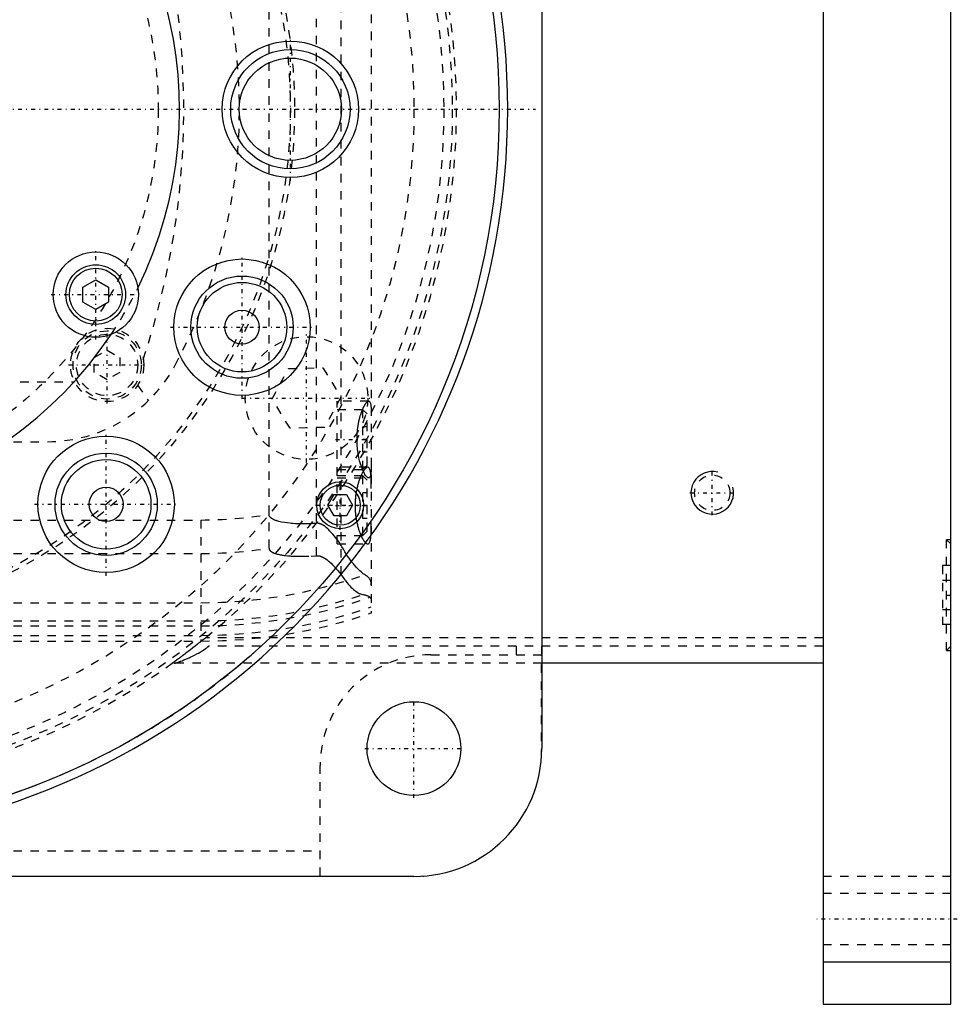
# Model space of a CAD drawing. Extents: x -602 to 139, y -105 to 105.
# Tile 13 of 14: x 29 to 139, y -105 to 10. Entities that reach past the tile are written whole.
import ezdxf

# ---------------------------------------------------------------- set-up
doc = ezdxf.new("R2010")
doc.units = 0
doc.linetypes.add('CENTER', pattern=[1.5, 0.45, -0.5, 0.05, -0.5])
doc.linetypes.add('DASHED', pattern=[2, 1, -1])
for name, color, linetype in [('AM_0', 7, 'CONTINUOUS'), ('AM_10', 7, 'CONTINUOUS'), ('AM_3', 7, 'DASHED'), ('AM_7', 7, 'CENTER')]:
    doc.layers.add(name, color=color, linetype=linetype)

msp = doc.modelspace()

# ---------------------------------------------------------------- linework, layer by layer
at = {"layer": 'AM_0', "color": 7, "linetype": 'CONTINUOUS'}
for p, q in [((123, 105), (123, -105)), ((138, -105), (138, 105)), ((90, 75), (90, -75)), ((36.17, -20.88), (37.67, -20.02)), ((37.67, -20.02), (39.17, -20.88)), ((36.17, -22.62), (36.17, -20.88)), ((39.17, -20.88), (39.17, -22.62)), ((37.67, -23.48), (36.17, -22.62)), ((39.17, -22.62), (37.67, -23.48)), ((64.91, -46.46), (65.63, -45.21)), ((65.63, -45.21), (67.07, -45.21)), ((67.07, -45.21), (67.79, -46.46)), ((65.63, -47.71), (64.91, -46.46)), ((67.79, -46.46), (67.07, -47.71)), ((67.07, -47.71), (65.63, -47.71)), ((123, -65), (90, -65)), ((75, -90), (-75, -90)), ((123, -100), (138, -100)), ((123, -105), (138, -105))]:
    msp.add_line(p, q, dxfattribs=at)
for centre, radius in [((0, 0), 85), ((60.5, 0), 8), ((60.5, 0), 7), ((60.5, 0), 6), ((37.67, -21.75), 5), ((37.67, -21.75), 3.5), ((54.83, -25.57), 8), ((37.67, -21.75), 3.1), ((54.83, -25.57), 6), ((54.83, -25.57), 5.25), ((54.83, -25.57), 2), ((38.89, -46.35), 8), ((38.89, -46.35), 6), ((38.89, -46.35), 5.25), ((66.35, -46.46), 2.75), ((38.89, -46.35), 2), ((66.35, -46.46), 2.35), ((75, -75), 5.5)]:
    msp.add_circle(centre, radius, dxfattribs=at)
for centre, radius, start, end in [((0, 0), 86, 280.3833, 79.6167), ((0, 0), 47.5, 333.7821, 56.2179), ((0, 0), 47.5, 243.7821, 326.2179), ((75, -75), 15, 270, 0)]:
    msp.add_arc(centre, radius, start, end, dxfattribs=at)
at = {"layer": 'AM_10', "color": 7, "linetype": 'CONTINUOUS'}
msp.add_arc((110, -45), 2.5, 75, 15, dxfattribs=at)
at = {"layer": 'AM_3', "color": 6, "linetype": 'DASHED'}
for p, q in [((70, 59.1), (70, -59.1)), ((66.48, -54.6), (66.48, 54.6)), ((63.58, -52.38), (63.58, 52.38)), ((58, -51.49), (58, 51.49)), ((37.5, -29.13), (39, -28.27)), ((39, -28.27), (40.5, -29.13)), ((37.5, -30.87), (37.5, -29.13)), ((40.5, -29.13), (40.5, -30.87)), ((39, -31.73), (37.5, -30.87)), ((40.5, -30.87), (39, -31.73)), ((58.36, -33.98), (60.28, -30.43)), ((60.28, -30.43), (64.32, -30.33)), ((64.32, -30.33), (66.44, -33.77)), ((-49.19, -32), (35.19, -32)), ((42.58, -32.38), (43.84, -34.2)), ((60.47, -37.43), (58.36, -33.98)), ((66.44, -33.77), (64.51, -37.32)), ((69.69, -34.25), (66, -34.25)), ((66, -51), (66, -34.25)), ((69, -35.25), (66, -35.25)), ((69.5, -35.75), (69, -35.25)), ((69, -42.25), (69, -35.25)), ((69.5, -41.75), (69.5, -35.75)), ((64.51, -37.32), (60.47, -37.43)), ((69.5, -37.25), (69, -37.25)), ((-46, -39), (32, -39)), ((69.5, -38.75), (69, -38.75)), ((69.5, -40.25), (69, -40.25)), ((69.59, -42), (66, -42)), ((66, -42.25), (69, -42.25)), ((69, -42.25), (69.5, -41.75)), ((69, -43), (66, -43)), ((66, -43.25), (69.69, -43.25)), ((69.5, -43.5), (69, -43)), ((69, -50), (69, -43)), ((69.5, -49.5), (69.5, -43.5)), ((69.5, -45), (69, -45)), ((69.5, -46.5), (69, -46.5)), ((-340, -48.19), (50, -48.19)), ((50, -48.19), (50, -62.39)), ((69.5, -48), (69, -48)), ((69, -50), (69.5, -49.5)), ((66, -50), (69, -50)), ((138, -51), (137.5, -50.5)), ((138, -50.5), (137.5, -50.5)), ((137.5, -63.5), (137.5, -50.5)), ((66, -51), (69.59, -51)), ((-340, -52.11), (50, -52.11)), ((137, -53.54), (137, -60.46)), ((138, -53.54), (137, -53.54)), ((138, -55.27), (137, -55.27)), ((-340, -57.89), (50, -57.89)), ((138, -58.73), (137, -58.73)), ((-90, -60.02), (50, -60.02)), ((-340, -60.6), (50, -60.6)), ((138, -60.46), (137, -60.46)), ((-90, -61.72), (50, -61.72)), ((123, -62), (50.56, -62)), ((-90, -62.39), (50, -62.39)), ((123, -63), (50.91, -63)), ((87, -63), (87, -64)), ((137.5, -63.5), (138, -63)), ((137.5, -63.5), (138, -63.5)), ((77, -64), (89.96, -64)), ((89.96, -76.12), (89.96, -64)), ((90, -65), (46.64, -65)), ((64, -89.96), (64, -77)), ((-64, -87), (64, -87)), ((64, -89.96), (76.12, -89.96)), ((138, -90), (123, -90)), ((138, -92), (123, -92)), ((123, -98), (138, -98))]:
    msp.add_line(p, q, dxfattribs=at)
for points in [[(68.45, -40.43, 0), (68.45, -40.39, 0), (68.44, -40.31, 0), (68.42, -40.23, 0), (68.42, -40.19, 0), (68.41, -40.15, 0), (68.4, -40.07, 0), (68.39, -39.99, 0), (68.38, -39.91, 0), (68.37, -39.83, 0), (68.37, -39.75, 0), (68.36, -39.71, 0), (68.36, -39.67, 0), (68.35, -39.59, 0), (68.34, -39.51, 0), (68.34, -39.43, 0), (68.33, -39.34, 0), (68.33, -39.26, 0), (68.33, -39.22, 0), (68.33, -39.18, 0), (68.32, -39.1, 0), (68.32, -39.02, 0), (68.32, -38.98, 0), (68.32, -38.94, 0), (68.32, -38.86, 0), (68.32, -38.78, 0), (68.32, -38.74, 0), (68.32, -38.7, 0), (68.32, -38.62, 0), (68.32, -38.54, 0), (68.32, -38.46, 0), (68.32, -38.38, 0), (68.33, -38.3, 0), (68.33, -38.26, 0), (68.33, -38.22, 0), (68.33, -38.13, 0), (68.34, -38.05, 0), (68.35, -37.97, 0), (68.35, -37.89, 0), (68.36, -37.81, 0), (68.36, -37.77, 0), (68.37, -37.73, 0), (68.38, -37.65, 0), (68.38, -37.57, 0), (68.39, -37.49, 0), (68.4, -37.41, 0), (68.42, -37.33, 0), (68.42, -37.29, 0), (68.43, -37.25, 0), (68.44, -37.17, 0), (68.45, -37.09, 0), (68.46, -37.02, 0), (68.48, -36.94, 0), (68.49, -36.86, 0), (68.5, -36.83, 0), (68.51, -36.79, 0), (68.52, -36.71, 0), (68.54, -36.64, 0), (68.55, -36.57, 0), (68.57, -36.5, 0), (68.59, -36.43, 0), (68.59, -36.39, 0), (68.6, -36.36, 0), (68.62, -36.29, 0), (68.64, -36.22, 0), (68.65, -36.19, 0), (68.66, -36.15, 0), (68.67, -36.09, 0), (68.69, -36.02, 0), (68.7, -35.99, 0), (68.71, -35.96, 0), (68.73, -35.9, 0), (68.75, -35.84, 0), (68.77, -35.78, 0), (68.79, -35.72, 0), (68.81, -35.66, 0), (68.82, -35.63, 0), (68.83, -35.6, 0), (68.85, -35.55, 0), (68.87, -35.5, 0), (68.89, -35.44, 0), (68.91, -35.39, 0), (68.93, -35.34, 0), (68.94, -35.31, 0), (68.95, -35.29, 0), (68.97, -35.24, 0), (68.99, -35.19, 0), (69.01, -35.14, 0), (69.03, -35.09, 0), (69.05, -35.05, 0), (69.06, -35.02, 0), (69.07, -35, 0), (69.09, -34.96, 0), (69.12, -34.91, 0), (69.14, -34.87, 0), (69.16, -34.83, 0), (69.18, -34.79, 0), (69.19, -34.77, 0), (69.2, -34.75, 0), (69.22, -34.72, 0), (69.24, -34.68, 0), (69.26, -34.65, 0), (69.28, -34.61, 0), (69.3, -34.58, 0), (69.31, -34.57, 0), (69.33, -34.55, 0), (69.35, -34.52, 0), (69.37, -34.5, 0), (69.38, -34.48, 0), (69.39, -34.47, 0), (69.41, -34.44, 0), (69.42, -34.42, 0), (69.43, -34.41, 0), (69.44, -34.4, 0), (69.46, -34.38, 0), (69.48, -34.36, 0), (69.5, -34.34, 0), (69.52, -34.33, 0), (69.54, -34.31, 0), (69.54, -34.31, 0), (69.55, -34.3, 0), (69.57, -34.29, 0), (69.59, -34.28, 0), (69.6, -34.27, 0), (69.62, -34.26, 0), (69.63, -34.26, 0), (69.64, -34.26, 0), (69.65, -34.25, 0), (69.66, -34.25, 0), (69.68, -34.25, 0), (69.69, -34.25, 0)], [(69.69, -34.25, 0), (69.7, -34.25, 0), (69.74, -34.26, 0), (69.78, -34.28, 0), (69.79, -34.3, 0), (69.81, -34.32, 0), (69.84, -34.36, 0), (69.87, -34.42, 0), (69.89, -34.48, 0), (69.91, -34.56, 0), (69.93, -34.65, 0), (69.94, -34.7, 0), (69.95, -34.75, 0), (69.96, -34.86, 0), (69.97, -34.99, 0), (69.98, -35.11, 0), (69.99, -35.25, 0), (69.99, -35.4, 0), (69.99, -35.47, 0), (70, -35.55, 0), (70, -35.71, 0), (70, -35.87, 0), (70, -35.96, 0)], [(69.69, -43.25, 0), (69.66, -43.25, 0), (69.6, -43.23, 0), (69.54, -43.19, 0), (69.51, -43.16, 0), (69.47, -43.13, 0), (69.4, -43.05, 0), (69.33, -42.96, 0), (69.25, -42.84, 0), (69.18, -42.7, 0), (69.1, -42.55, 0), (69.06, -42.47, 0), (69.02, -42.39, 0), (68.94, -42.21, 0), (68.87, -42.01, 0), (68.8, -41.81, 0), (68.73, -41.59, 0), (68.66, -41.36, 0), (68.63, -41.23, 0), (68.59, -41.11, 0), (68.53, -40.84, 0), (68.5, -40.68, 0), (68.49, -40.64, 0), (68.48, -40.59, 0), (68.48, -40.57, 0), (68.48, -40.54, 0), (68.47, -40.5, 0), (68.46, -40.45, 0), (68.45, -40.43, 0)], [(70, -41.54, 0), (70, -41.63, 0), (70, -41.79, 0), (70, -41.95, 0), (69.99, -42.03, 0), (69.99, -42.1, 0), (69.99, -42.25, 0), (69.98, -42.39, 0), (69.97, -42.51, 0), (69.96, -42.64, 0), (69.95, -42.75, 0), (69.94, -42.8, 0), (69.93, -42.85, 0), (69.91, -42.94, 0), (69.89, -43.02, 0), (69.87, -43.08, 0), (69.84, -43.14, 0), (69.81, -43.18, 0), (69.79, -43.2, 0), (69.78, -43.22, 0), (69.74, -43.24, 0), (69.7, -43.25, 0), (69.69, -43.25, 0)], [(69.59, -42, 0), (69.58, -42, 0), (69.55, -42, 0), (69.52, -42.01, 0), (69.51, -42.02, 0), (69.49, -42.02, 0), (69.46, -42.04, 0), (69.43, -42.06, 0), (69.4, -42.08, 0), (69.37, -42.1, 0), (69.33, -42.13, 0), (69.32, -42.15, 0), (69.3, -42.17, 0), (69.26, -42.2, 0), (69.23, -42.25, 0), (69.19, -42.29, 0), (69.16, -42.34, 0), (69.12, -42.39, 0), (69.1, -42.42, 0), (69.08, -42.45, 0), (69.05, -42.51, 0), (69.01, -42.57, 0), (68.99, -42.6, 0), (68.97, -42.63, 0), (68.93, -42.7, 0), (68.9, -42.77, 0), (68.88, -42.81, 0), (68.86, -42.85, 0), (68.82, -42.92, 0), (68.78, -43, 0), (68.75, -43.09, 0), (68.71, -43.17, 0), (68.68, -43.26, 0), (68.66, -43.3, 0), (68.64, -43.34, 0), (68.61, -43.43, 0), (68.58, -43.53, 0), (68.54, -43.62, 0), (68.51, -43.73, 0), (68.48, -43.83, 0), (68.46, -43.88, 0), (68.45, -43.93, 0), (68.42, -44.04, 0), (68.39, -44.16, 0), (68.36, -44.27, 0), (68.33, -44.39, 0), (68.3, -44.51, 0), (68.29, -44.57, 0), (68.28, -44.63, 0), (68.25, -44.75, 0), (68.23, -44.87, 0), (68.21, -45, 0), (68.19, -45.13, 0), (68.17, -45.26, 0), (68.16, -45.32, 0), (68.15, -45.39, 0), (68.14, -45.52, 0), (68.13, -45.65, 0), (68.12, -45.78, 0), (68.11, -45.91, 0), (68.1, -46.04, 0), (68.1, -46.11, 0), (68.09, -46.17, 0), (68.09, -46.31, 0), (68.09, -46.44, 0), (68.09, -46.5, 0), (68.09, -46.56, 0), (68.09, -46.69, 0), (68.09, -46.83, 0), (68.1, -46.89, 0), (68.1, -46.96, 0), (68.11, -47.09, 0), (68.12, -47.22, 0), (68.13, -47.35, 0), (68.14, -47.48, 0), (68.15, -47.61, 0), (68.16, -47.68, 0), (68.17, -47.74, 0), (68.19, -47.87, 0), (68.21, -48, 0), (68.23, -48.13, 0), (68.25, -48.25, 0), (68.28, -48.37, 0), (68.29, -48.43, 0), (68.3, -48.49, 0), (68.33, -48.61, 0), (68.36, -48.73, 0), (68.39, -48.84, 0), (68.42, -48.96, 0), (68.45, -49.07, 0), (68.46, -49.12, 0), (68.48, -49.17, 0), (68.51, -49.27, 0), (68.54, -49.38, 0), (68.58, -49.47, 0), (68.61, -49.57, 0), (68.64, -49.66, 0), (68.66, -49.7, 0), (68.68, -49.74, 0), (68.71, -49.83, 0), (68.75, -49.91, 0), (68.78, -50, 0), (68.82, -50.08, 0), (68.86, -50.15, 0), (68.88, -50.19, 0), (68.9, -50.23, 0), (68.93, -50.3, 0), (68.97, -50.37, 0), (68.99, -50.4, 0), (69.01, -50.43, 0), (69.05, -50.49, 0), (69.08, -50.55, 0), (69.1, -50.58, 0), (69.12, -50.61, 0), (69.16, -50.66, 0), (69.19, -50.71, 0), (69.23, -50.75, 0), (69.26, -50.8, 0), (69.3, -50.83, 0), (69.32, -50.85, 0), (69.33, -50.87, 0), (69.37, -50.9, 0), (69.4, -50.92, 0), (69.43, -50.94, 0), (69.46, -50.96, 0), (69.49, -50.98, 0), (69.51, -50.98, 0), (69.52, -50.99, 0), (69.55, -51, 0), (69.58, -51, 0), (69.59, -51, 0)], [(70, -44.5, 0), (70, -44.38, 0), (70, -44.13, 0), (70, -43.9, 0), (69.99, -43.78, 0), (69.99, -43.67, 0), (69.99, -43.47, 0), (69.98, -43.27, 0), (69.97, -43.09, 0), (69.96, -42.92, 0), (69.94, -42.75, 0), (69.93, -42.68, 0), (69.92, -42.6, 0), (69.9, -42.47, 0), (69.87, -42.35, 0), (69.84, -42.25, 0), (69.8, -42.17, 0), (69.76, -42.1, 0), (69.74, -42.07, 0), (69.72, -42.05, 0), (69.67, -42.02, 0), (69.62, -42, 0), (69.59, -42, 0)], [(63.58, -48.57, 0), (63.41, -48.58, 0), (63.07, -48.6, 0), (62.74, -48.62, 0), (62.57, -48.62, 0), (62.4, -48.63, 0), (62.07, -48.63, 0), (61.74, -48.63, 0), (61.42, -48.63, 0), (61.1, -48.62, 0), (60.78, -48.6, 0), (60.62, -48.58, 0), (60.46, -48.57, 0), (60.14, -48.54, 0), (59.8, -48.49, 0), (59.46, -48.43, 0), (59.13, -48.35, 0), (58.95, -48.3, 0), (58.9, -48.28, 0), (58.85, -48.27, 0), (58.82, -48.26, 0), (58.8, -48.25, 0), (58.75, -48.23, 0), (58.69, -48.21, 0), (58.67, -48.2, 0), (58.64, -48.19, 0), (58.59, -48.16, 0), (58.54, -48.14, 0), (58.51, -48.13, 0), (58.49, -48.11, 0), (58.44, -48.09, 0), (58.39, -48.06, 0), (58.34, -48.03, 0), (58.3, -48, 0), (58.25, -47.97, 0), (58.23, -47.95, 0), (58.21, -47.93, 0), (58.19, -47.91, 0), (58.18, -47.9, 0), (58.17, -47.9, 0), (58.17, -47.89, 0), (58.17, -47.89, 0), (58.16, -47.88, 0), (58.15, -47.88, 0), (58.15, -47.87, 0), (58.14, -47.86, 0), (58.13, -47.86, 0), (58.13, -47.85, 0), (58.13, -47.85, 0), (58.12, -47.84, 0), (58.12, -47.83, 0), (58.11, -47.83, 0), (58.11, -47.82, 0), (58.1, -47.81, 0), (58.1, -47.81, 0), (58.09, -47.81, 0), (58.09, -47.8, 0), (58.08, -47.79, 0), (58.08, -47.78, 0), (58.07, -47.78, 0), (58.07, -47.77, 0), (58.07, -47.76, 0), (58.07, -47.76, 0), (58.06, -47.75, 0), (58.06, -47.74, 0), (58.05, -47.73, 0), (58.05, -47.73, 0), (58.04, -47.72, 0), (58.04, -47.71, 0), (58.04, -47.71, 0), (58.04, -47.7, 0), (58.03, -47.69, 0), (58.03, -47.69, 0), (58.03, -47.68, 0), (58.03, -47.67, 0), (58.02, -47.67, 0), (58.02, -47.66, 0), (58.02, -47.66, 0), (58.02, -47.65, 0), (58.02, -47.64, 0), (58.01, -47.63, 0), (58.01, -47.62, 0), (58.01, -47.61, 0), (58.01, -47.61, 0), (58.01, -47.6, 0), (58.01, -47.59, 0), (58, -47.58, 0), (58, -47.57, 0), (58, -47.57, 0), (58, -47.56, 0), (58, -47.55, 0), (58, -47.55, 0), (58, -47.54, 0), (58, -47.53, 0), (58, -47.52, 0)], [(69.59, -51, 0), (69.62, -51, 0), (69.67, -50.98, 0), (69.72, -50.95, 0), (69.74, -50.93, 0), (69.76, -50.9, 0), (69.8, -50.83, 0), (69.84, -50.75, 0), (69.87, -50.65, 0), (69.9, -50.53, 0), (69.92, -50.4, 0), (69.93, -50.32, 0), (69.94, -50.25, 0), (69.96, -50.08, 0), (69.97, -49.91, 0), (69.98, -49.73, 0), (69.99, -49.53, 0), (69.99, -49.33, 0), (69.99, -49.22, 0), (70, -49.1, 0), (70, -48.87, 0), (70, -48.62, 0), (70, -48.5, 0)], [(66.48, -51.17, 0), (66.4, -51.06, 0), (66.26, -50.84, 0), (66.11, -50.63, 0), (66.03, -50.53, 0), (65.95, -50.43, 0), (65.8, -50.23, 0), (65.65, -50.04, 0), (65.49, -49.85, 0), (65.34, -49.68, 0), (65.19, -49.52, 0), (65.11, -49.44, 0), (65.03, -49.36, 0), (64.88, -49.22, 0), (64.74, -49.09, 0), (64.58, -48.96, 0), (64.49, -48.89, 0), (64.46, -48.88, 0), (64.43, -48.86, 0), (64.42, -48.85, 0), (64.41, -48.84, 0), (64.38, -48.82, 0), (64.35, -48.8, 0), (64.32, -48.78, 0), (64.29, -48.77, 0), (64.26, -48.75, 0), (64.25, -48.74, 0), (64.24, -48.73, 0), (64.21, -48.72, 0), (64.18, -48.7, 0), (64.16, -48.7, 0), (64.15, -48.69, 0), (64.12, -48.68, 0), (64.08, -48.66, 0), (64.07, -48.66, 0), (64.05, -48.65, 0), (64.02, -48.64, 0), (63.99, -48.63, 0), (63.96, -48.62, 0), (63.93, -48.61, 0), (63.9, -48.6, 0), (63.88, -48.59, 0), (63.86, -48.59, 0), (63.83, -48.58, 0), (63.8, -48.58, 0), (63.76, -48.57, 0), (63.73, -48.57, 0), (63.7, -48.57, 0), (63.68, -48.57, 0), (63.66, -48.57, 0), (63.63, -48.57, 0), (63.6, -48.57, 0), (63.58, -48.57, 0)], [(58, -51.49, 0), (58, -51.5, 0), (58, -51.52, 0), (58, -51.54, 0), (58, -51.55, 0), (58.01, -51.56, 0), (58.01, -51.58, 0), (58.02, -51.6, 0), (58.02, -51.62, 0), (58.03, -51.64, 0), (58.04, -51.66, 0), (58.04, -51.66, 0), (58.05, -51.67, 0), (58.06, -51.69, 0), (58.07, -51.71, 0), (58.08, -51.72, 0), (58.09, -51.74, 0), (58.1, -51.75, 0), (58.11, -51.76, 0), (58.12, -51.77, 0), (58.13, -51.78, 0), (58.15, -51.8, 0), (58.15, -51.81, 0), (58.16, -51.81, 0), (58.17, -51.83, 0), (58.19, -51.84, 0), (58.2, -51.84, 0), (58.2, -51.85, 0), (58.22, -51.86, 0), (58.23, -51.87, 0), (58.25, -51.88, 0), (58.26, -51.89, 0), (58.28, -51.91, 0), (58.29, -51.91, 0), (58.3, -51.92, 0), (58.31, -51.93, 0), (58.33, -51.94, 0), (58.35, -51.95, 0), (58.37, -51.96, 0), (58.38, -51.97, 0), (58.39, -51.97, 0), (58.4, -51.98, 0), (58.42, -51.99, 0), (58.44, -51.99, 0), (58.5, -52.02, 0), (58.61, -52.07, 0), (58.72, -52.11, 0), (58.78, -52.13, 0), (58.83, -52.14, 0), (58.94, -52.18, 0), (59.06, -52.21, 0), (59.17, -52.23, 0), (59.29, -52.26, 0), (59.41, -52.28, 0), (59.47, -52.29, 0), (59.53, -52.3, 0), (59.65, -52.32, 0), (59.77, -52.34, 0), (59.83, -52.35, 0)], [(69.24, -54.6, 0), (69.18, -54.57, 0), (69.06, -54.49, 0), (68.94, -54.39, 0), (68.87, -54.34, 0), (68.8, -54.28, 0), (68.66, -54.16, 0), (68.52, -54.02, 0), (68.37, -53.87, 0), (68.21, -53.71, 0), (68.05, -53.53, 0), (67.97, -53.43, 0), (67.89, -53.34, 0), (67.72, -53.13, 0), (67.56, -52.91, 0), (67.39, -52.68, 0), (67.22, -52.44, 0), (67.05, -52.18, 0), (66.97, -52.04, 0), (66.88, -51.91, 0), (66.72, -51.62, 0), (66.55, -51.33, 0), (66.48, -51.17, 0)], [(59.83, -52.35, 0), (59.94, -52.36, 0), (60.15, -52.38, 0), (60.36, -52.4, 0), (60.46, -52.41, 0), (60.56, -52.42, 0), (60.76, -52.43, 0), (60.96, -52.44, 0), (61.68, -52.45, 0), (62.94, -52.42, 0), (63.58, -52.38, 0)], [(63.58, -52.38, 0), (63.6, -52.38, 0), (63.63, -52.38, 0), (63.66, -52.38, 0), (63.67, -52.38, 0), (63.69, -52.38, 0), (63.72, -52.38, 0), (63.75, -52.38, 0), (63.77, -52.38, 0), (63.8, -52.38, 0), (63.83, -52.39, 0), (63.85, -52.39, 0), (63.86, -52.39, 0), (63.89, -52.4, 0), (63.92, -52.41, 0), (63.95, -52.41, 0), (63.98, -52.42, 0), (64.01, -52.43, 0), (64.02, -52.43, 0), (64.04, -52.44, 0), (64.06, -52.45, 0), (64.09, -52.46, 0), (64.11, -52.46, 0), (64.12, -52.47, 0), (64.15, -52.48, 0), (64.17, -52.49, 0), (64.19, -52.5, 0), (64.2, -52.5, 0), (64.23, -52.51, 0), (64.26, -52.53, 0), (64.28, -52.54, 0), (64.31, -52.55, 0), (64.34, -52.57, 0), (64.35, -52.57, 0), (64.36, -52.58, 0), (64.39, -52.6, 0), (64.41, -52.61, 0), (64.5, -52.66, 0), (64.65, -52.76, 0), (64.81, -52.88, 0), (64.96, -53, 0), (65.04, -53.06, 0), (65.12, -53.13, 0), (65.27, -53.27, 0), (65.43, -53.43, 0), (65.6, -53.59, 0), (65.76, -53.76, 0), (65.92, -53.94, 0), (66, -54.03, 0), (66.08, -54.12, 0), (66.24, -54.31, 0), (66.4, -54.5, 0), (66.48, -54.6, 0)], [(66.48, -54.6, 0), (66.55, -54.72, 0), (66.7, -54.94, 0), (66.85, -55.16, 0), (66.92, -55.26, 0), (67, -55.36, 0), (67.15, -55.55, 0), (67.3, -55.73, 0), (67.46, -55.9, 0), (67.61, -56.06, 0), (67.76, -56.2, 0), (67.83, -56.27, 0), (67.91, -56.33, 0), (68.05, -56.45, 0), (68.19, -56.55, 0), (68.33, -56.65, 0), (68.46, -56.73, 0), (68.59, -56.8, 0), (68.66, -56.82, 0), (68.72, -56.85, 0), (68.84, -56.89, 0), (68.95, -56.92, 0), (69.01, -56.93, 0)], [(70, -55.78, 0), (70, -55.74, 0), (69.99, -55.66, 0), (69.99, -55.58, 0), (69.98, -55.55, 0), (69.97, -55.51, 0), (69.95, -55.44, 0), (69.93, -55.37, 0), (69.9, -55.3, 0), (69.87, -55.23, 0), (69.84, -55.16, 0), (69.82, -55.13, 0), (69.79, -55.1, 0), (69.75, -55.03, 0), (69.7, -54.97, 0), (69.64, -54.91, 0), (69.58, -54.85, 0), (69.51, -54.79, 0), (69.48, -54.76, 0), (69.44, -54.73, 0), (69.37, -54.68, 0), (69.28, -54.63, 0), (69.24, -54.6, 0)], [(69.01, -56.93, 0), (69.06, -56.94, 0), (69.17, -56.96, 0), (69.27, -56.98, 0), (69.32, -56.99, 0), (69.36, -57, 0), (69.45, -57.03, 0), (69.53, -57.06, 0), (69.6, -57.09, 0), (69.67, -57.12, 0), (69.73, -57.15, 0), (69.76, -57.17, 0), (69.79, -57.19, 0), (69.83, -57.23, 0), (69.88, -57.27, 0), (69.91, -57.31, 0), (69.94, -57.36, 0), (69.96, -57.4, 0), (69.97, -57.43, 0), (69.98, -57.45, 0), (69.99, -57.5, 0), (70, -57.55, 0), (70, -57.58, 0)], [(50.56, -62, 0), (50.43, -62.11, 0), (50.16, -62.32, 0), (49.88, -62.54, 0), (49.74, -62.65, 0), (49.61, -62.76, 0), (49.33, -62.98, 0), (49.05, -63.2, 0), (48.77, -63.41, 0), (48.51, -63.62, 0), (48.25, -63.82, 0), (48.12, -63.91, 0), (47.99, -64, 0), (47.85, -64.11, 0), (47.81, -64.14, 0), (47.77, -64.17, 0), (47.76, -64.18, 0), (47.74, -64.2, 0), (47.7, -64.23, 0), (47.66, -64.25, 0), (47.62, -64.28, 0), (47.59, -64.31, 0), (47.55, -64.34, 0), (47.53, -64.35, 0), (47.51, -64.36, 0), (47.48, -64.39, 0), (47.44, -64.42, 0), (47.4, -64.44, 0), (47.37, -64.47, 0), (47.33, -64.49, 0), (47.32, -64.51, 0), (47.3, -64.52, 0), (47.26, -64.55, 0), (47.23, -64.57, 0), (47.2, -64.6, 0), (47.16, -64.62, 0), (47.13, -64.64, 0), (47.11, -64.65, 0), (47.1, -64.67, 0), (47.07, -64.69, 0), (47.04, -64.71, 0), (47.01, -64.73, 0), (46.98, -64.75, 0), (46.95, -64.77, 0), (46.94, -64.78, 0), (46.92, -64.79, 0), (46.9, -64.81, 0), (46.87, -64.83, 0), (46.86, -64.84, 0), (46.85, -64.85, 0), (46.83, -64.86, 0), (46.81, -64.88, 0), (46.8, -64.89, 0), (46.79, -64.89, 0), (46.77, -64.91, 0), (46.75, -64.92, 0), (46.73, -64.93, 0), (46.72, -64.94, 0), (46.7, -64.95, 0), (46.7, -64.96, 0), (46.69, -64.96, 0), (46.68, -64.97, 0), (46.67, -64.98, 0), (46.66, -64.98, 0), (46.65, -64.99, 0), (46.65, -64.99, 0), (46.64, -65, 0), (46.64, -65, 0), (46.64, -65, 0), (46.64, -65, 0), (46.64, -65, 0)], [(46.81, -65, 0), (46.82, -65, 0), (46.83, -65, 0), (46.85, -65, 0), (46.86, -65, 0), (46.87, -64.99, 0), (46.89, -64.99, 0), (46.91, -64.99, 0), (46.94, -64.98, 0), (46.96, -64.98, 0), (46.99, -64.97, 0), (47, -64.97, 0), (47.01, -64.97, 0), (47.04, -64.96, 0), (47.07, -64.95, 0), (47.1, -64.94, 0), (47.13, -64.93, 0), (47.16, -64.93, 0), (47.17, -64.92, 0), (47.19, -64.92, 0), (47.22, -64.91, 0), (47.25, -64.9, 0), (47.27, -64.89, 0), (47.28, -64.89, 0), (47.31, -64.88, 0), (47.35, -64.86, 0), (47.36, -64.86, 0), (47.38, -64.85, 0), (47.42, -64.84, 0), (47.45, -64.83, 0), (47.49, -64.82, 0), (47.52, -64.8, 0), (47.56, -64.79, 0), (47.57, -64.78, 0), (47.59, -64.78, 0), (47.63, -64.76, 0), (47.66, -64.75, 0), (47.79, -64.7, 0), (48.02, -64.61, 0), (48.25, -64.52, 0), (48.5, -64.41, 0), (48.62, -64.35, 0), (48.75, -64.29, 0), (49.01, -64.17, 0), (49.27, -64.04, 0), (49.53, -63.9, 0), (49.79, -63.76, 0), (50.05, -63.6, 0), (50.17, -63.52, 0), (50.3, -63.44, 0), (50.55, -63.27, 0), (50.69, -63.17, 0), (50.73, -63.14, 0), (50.77, -63.11, 0), (50.79, -63.09, 0), (50.81, -63.08, 0), (50.85, -63.05, 0), (50.89, -63.02, 0), (50.91, -63, 0)], [(89.96, -63, 0), (89.96, -63.04, 0), (89.96, -63.12, 0), (89.96, -63.2, 0), (89.96, -63.24, 0), (89.96, -63.28, 0), (89.96, -63.36, 0), (89.97, -63.44, 0), (89.97, -63.52, 0), (89.97, -63.6, 0), (89.98, -63.67, 0), (89.98, -63.71, 0), (89.98, -63.75, 0), (89.98, -63.83, 0), (89.99, -63.9, 0), (89.99, -63.97, 0), (89.99, -64.04, 0), (90, -64.11, 0), (90, -64.14, 0), (90, -64.17, 0), (90, -64.23, 0), (90, -64.29, 0), (90, -64.32, 0)]]:
    msp.add_polyline3d(points, dxfattribs=at)
for centre, radius in [((0, 0), 79.5), ((0, 0), 78.5), ((0, 0), 75), ((0, 0), 61), ((0, 0), 60.5), ((0, 0), 45), ((39, -30), 4.3), ((39, -30), 4), ((39, -30), 3.6), ((62.4, -33.88), 7.2), ((110, -45), 2.07)]:
    msp.add_circle(centre, radius, dxfattribs=at)
for centre, radius, start, end in [((0, 0), 80, 54.3409, 305.6591), ((0, 0), 80, 309.195, 50.805), ((-8.97, 0), 63.5, 331.7631, 28.2369), ((-45, 0), 93, 341.6079, 18.3921), ((0, 0), 85, 180, 312.1683), ((0, 0), 47.5, 326.2179, 333.7821), ((32, -22), 17, 270, 331.7631), ((50, 0), 48.19, 270, 279.5555), ((50, 0), 52.11, 270, 278.8311), ((50, 0), 57.89, 270, 289.4116), ((50, 0), 60.02, 270, 288.4632), ((50, 0), 60.6, 270, 289.2721), ((50, 0), 61.72, 270, 288.9064), ((50, 0), 62.39, 270, 288.6977), ((77, -77), 13, 90, 180)]:
    msp.add_arc(centre, radius, start, end, dxfattribs=at)
at = {"layer": 'AM_7', "color": 4, "linetype": 'CENTER'}
for p, q in [((60.5, -8.4), (60.5, 8.4)), ((-89.25, 0), (89.25, 0)), ((37.67, -27), (37.67, -16.5)), ((54.83, -33.97), (54.83, -17.17)), ((32.42, -21.75), (42.92, -21.75)), ((39, -34.52), (39, -25.48)), ((46.43, -25.57), (63.23, -25.57)), ((62.4, -41.44), (62.4, -26.32)), ((34.48, -30), (43.52, -30)), ((54.84, -33.88), (69.96, -33.88)), ((38.89, -54.75), (38.89, -37.95)), ((65.8, -38.75), (70.2, -38.75)), ((110, -47.63), (110, -42.37)), ((66.35, -49.35), (66.35, -43.57)), ((107.38, -45), (112.62, -45)), ((30.49, -46.35), (47.29, -46.35)), ((63.46, -46.46), (69.24, -46.46)), ((65.8, -46.5), (70.2, -46.5)), ((137.47, -57), (138.03, -57)), ((75, -80.78), (75, -69.22)), ((69.22, -75), (80.78, -75)), ((138.75, -95), (122.25, -95))]:
    msp.add_line(p, q, dxfattribs=at)

doc.saveas('drawing.dxf')
